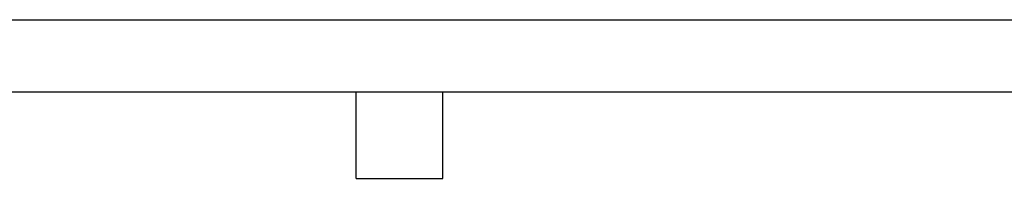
# Model space of a CAD drawing. Header units: millimetres. Extents: x 0 to 419, y 0 to 324.
# Tile 4 of 6: x 159 to 289, y 303 to 324. Entities that reach past the tile are written whole.
import ezdxf

# ---------------------------------------------------------------- set-up
doc = ezdxf.new("R2010")
doc.units = ezdxf.units.MM
doc.header["$LTSCALE"] = 1.5
doc.layers.add('TEXT', color=140, linetype='Continuous', lineweight=25)

msp = doc.modelspace()

# ---------------------------------------------------------------- linework, layer by layer
at = {"color": 7, "linetype": 'Continuous'}
msp.add_line((0, 323.85), (419.1, 323.85), dxfattribs=at)
at = {"layer": 'TEXT'}
for p, q in [((9.52, 314.32), (409.57, 314.32)), ((203.83, 302.89), (203.83, 314.32)), ((215.26, 302.89), (215.26, 314.32)), ((203.83, 302.89), (215.26, 302.89))]:
    msp.add_line(p, q, dxfattribs=at)

doc.saveas('drawing.dxf')
